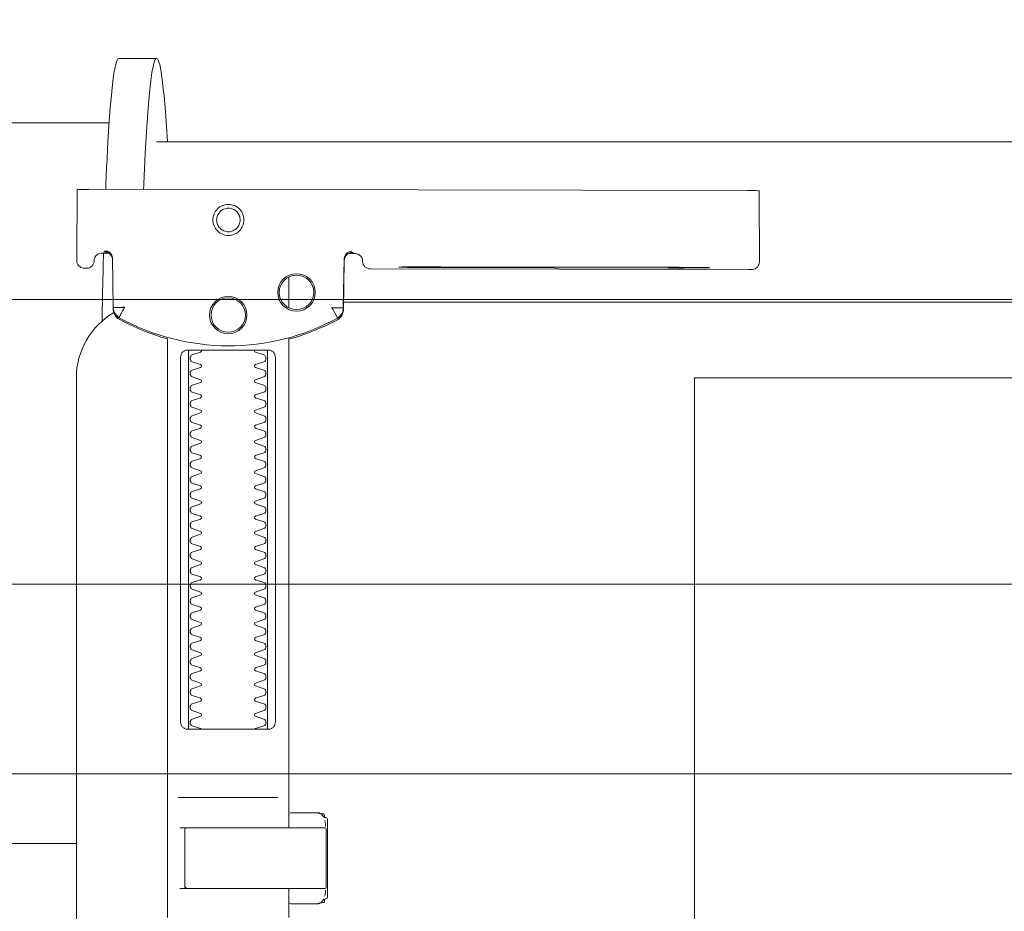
# Model space of a CAD drawing. Header units: millimetres. Extents: x -6792 to 22441, y -13430 to 4653.
# Tile 40 of 256: x -4268 to -4255, y -10130 to -10118. Entities that reach past the tile are written whole.
import ezdxf
from ezdxf import colors
from ezdxf.entities.mleader import LeaderData, LeaderLine
from ezdxf.math import Vec2, Vec3

# ---------------------------------------------------------------- set-up
doc = ezdxf.new("R2010")
doc.units = ezdxf.units.MM
doc.layers.add('_A_OCIEPLENIE_WNĘTRZA', color=7, linetype='BATTING', lineweight=0, true_color=0x595959)
doc.layers.add('_A_OPIS', color=253, linetype='Continuous', lineweight=9)
doc.layers.add('_A_ŚCIANY WEWNĘTRZNE', color=7, linetype='Continuous', lineweight=13)
doc.layers.add('Wyposazenie Wew - Urzadzenia Sanitarne', color=6, linetype='Continuous')
doc.styles.get("Standard").update_dxf_attribs({"font": 'arial.ttf'})
doc.linetypes.add('BATTING', pattern='A,0.0001,-0.1,[134,ltypeshp.shx,S=0.1,R=0,X=-0.1,Y=0],-0.2,[134,ltypeshp.shx,S=0.1,R=180,X=0.1,Y=0],-0.1', length=0.4001)

# ---------------------------------------------------------------- blocks, each defined once
blk = doc.blocks.new('zw$47C3')
at = {"lineweight": 0}
for points in [[(0.06196, 0.18181), (0.05697, 0.18181)], [(0.05571, 0.17331), (0.04198, 0.17331)], [(0.06196, 0.17081), (0.20683, 0.17081), (0.21103, 0.17071), (0.21521, 0.17042), (0.21938, 0.16993), (0.22351, 0.16925), (0.22762, 0.16837), (0.23167, 0.16731), (0.23567, 0.16606), (0.23961, 0.16462), (0.24348, 0.163), (0.24727, 0.1612), (0.25097, 0.15923), (0.25458, 0.15708), (0.25808, 0.15478), (0.26147, 0.1523), (0.26474, 0.14968)], [(0.05298, 0.16455), (0.13989, 0.16437)], [(0.05544, 0.15629), (0.05529, 0.15629), (0.05499, 0.15629), (0.05545, 0.1562), (0.0556, 0.15614), (0.05574, 0.15605), (0.05587, 0.15594), (0.05597, 0.15581), (0.05606, 0.15567), (0.05611, 0.15551), (0.05614, 0.15535)], [(0.08659, 0.14865), (0.08671, 0.1552), (0.08673, 0.15536), (0.08677, 0.15551), (0.08683, 0.15566), (0.08692, 0.15579), (0.08703, 0.15591), (0.08715, 0.15601), (0.08729, 0.15609), (0.08744, 0.15614), (0.08789, 0.15622), (0.08757, 0.15623), (0.08742, 0.15623)], [(0.12942, 0.15427), (0.09942, 0.15433)], [(0.09943, 0.15423), (0.12943, 0.15417)], [(0.07938, 0.15297), (0.07938, 0.14892)], [(0.4163, 0.14968), (0.08661, 0.14968)], [(0.07938, 0.06856), (0.07938, 0.07236)], [(0.07938, 0.14497), (0.07938, 0.08036)], [(0.06617, 0.14236), (0.06617, 0.09436)], [(0.07657, 0.09436), (0.07657, 0.14236)], [(0.1329, 0.04968), (0.1329, 0.13968), (0.3629, 0.13968), (0.3629, 0.04968)], [(0.07796, 0.08436), (0.06479, 0.08436)], [(0.07938, 0.0823), (0.0797, 0.08236), (0.08318, 0.08236), (0.08328, 0.08236), (0.08339, 0.08234), (0.08348, 0.08225), (0.08359, 0.08224), (0.08375, 0.08223), (0.08385, 0.08223), (0.08397, 0.08221), (0.08407, 0.08214), (0.08412, 0.082), (0.08412, 0.08174), (0.08427, 0.08172), (0.08437, 0.08168), (0.08445, 0.08162), (0.0845, 0.08148), (0.0845, 0.07124), (0.08446, 0.07111), (0.08436, 0.07103), (0.08412, 0.07098), (0.08412, 0.07071), (0.08409, 0.07061), (0.08402, 0.07054), (0.08391, 0.0705), (0.08375, 0.07049), (0.08363, 0.07048), (0.08348, 0.07046), (0.08341, 0.07039), (0.08331, 0.07036), (0.08318, 0.07036), (0.0797, 0.07036), (0.07938, 0.07041)], [(0.08308, 0.08235), (0.08366, 0.08221), (0.08399, 0.08176)], [(0.08415, 0.08135), (0.08423, 0.08082), (0.08425, 0.08055)], [(0.06504, 0.08036), (0.07611, 0.08036), (0.07771, 0.08036)], [(0.05138, 0.07831), (0.04198, 0.07831)], [(0.06504, 0.07236), (0.06587, 0.07236), (0.06571, 0.07246), (0.06568, 0.07256)], [(0.08425, 0.07216), (0.08423, 0.0719), (0.08415, 0.07137)], [(0.08399, 0.07096), (0.08366, 0.07051), (0.08308, 0.07036)]]:
    blk.add_lwpolyline(points, dxfattribs=at)
for points in [[(0.05148, 0.16454), (0.05143, 0.15554, 0.009369), (0.05144, 0.15511), (0.05146, 0.15494), (0.05151, 0.15477), (0.05159, 0.15461), (0.0517, 0.15447), (0.05182, 0.15435), (0.05197, 0.15426), (0.05213, 0.15419), (0.0523, 0.15415), (0.05243, 0.15414), (0.05258, 0.15414)], [(0.08725, 0.15607), (0.08814, 0.15607), (0.08835, 0.15604), (0.08855, 0.15598), (0.08873, 0.15587), (0.08889, 0.15572), (0.08901, 0.15555), (0.08909, 0.15535), (0.08913, 0.15515, 0.002299), (0.08913, 0.15503, 0.40455), (0.09013, 0.15406), (0.13993, 0.15396), (0.1401, 0.15396), (0.14026, 0.15396), (0.14038, 0.15396), (0.14055, 0.15397), (0.14072, 0.15401), (0.14089, 0.15408), (0.14104, 0.15418), (0.14118, 0.1543), (0.14128, 0.15445), (0.14136, 0.15461), (0.14141, 0.15479), (0.14143, 0.15497), (0.14141, 0.16396), (0.1414, 0.16435)], [(0.05562, 0.15613), (0.05473, 0.15613, 0.282591), (0.05384, 0.15558), (0.0538, 0.15549), (0.05377, 0.15538), (0.05375, 0.15529), (0.05374, 0.15514, -0.415352), (0.05273, 0.15414)], [(0.05514, 0.15644), (0.0555, 0.15638), (0.05582, 0.15617), (0.05605, 0.15585), (0.05614, 0.1555), (0.05624, 0.14894), (0.05624, 0.14888, 0.265347), (0.05702, 0.14762, 0.125711), (0.0714, 0.14391, 0.125711), (0.0858, 0.14756, 0.26954), (0.08658, 0.14885), (0.08671, 0.1554), (0.08674, 0.15562), (0.08681, 0.15583), (0.08693, 0.15601), (0.08709, 0.15617), (0.08728, 0.15628), (0.08749, 0.15635), (0.0877, 0.15638)], [(0.09144, 0.04968), (0.07889, 0.04968, 0.405519), (0.07938, 0.05018), (0.07938, 0.05088, 0.414214), (0.07888, 0.05138), (0.06388, 0.05138, 0.414214), (0.06338, 0.05088), (0.06338, 0.05018, 0.405519), (0.06386, 0.04968), (0.06138, 0.04968, -0.414214), (0.05138, 0.05968), (0.05138, 0.13968, -0.266001), (0.05631, 0.1483)], [(0.05625, 0.14869), (0.05627, 0.1485), (0.05629, 0.1484), (0.05631, 0.1483), (0.05635, 0.1482), (0.05639, 0.1481), (0.05644, 0.148), (0.05649, 0.14791), (0.05656, 0.14782), (0.05663, 0.14774), (0.0567, 0.14766), (0.05678, 0.14759), (0.05686, 0.14753), (0.05694, 0.14747), (0.05703, 0.14742), (0.05779, 0.14701), (0.05856, 0.14663), (0.05934, 0.14628), (0.06013, 0.14594), (0.06093, 0.14563), (0.06174, 0.14534), (0.06255, 0.14507), (0.06338, 0.14483), (0.06338, 0.06856, 0.414214)], [(0.07938, 0.14478), (0.08021, 0.14502), (0.08103, 0.14528), (0.08185, 0.14557), (0.08266, 0.14588), (0.08346, 0.14622), (0.08425, 0.14657), (0.08503, 0.14695), (0.0858, 0.14736), (0.0858, 0.14736, 0.269546), (0.08659, 0.14865)], [(0.06785, 0.09336, 0.182836), (0.06774, 0.09345), (0.06652, 0.09386, 0.050055), (0.06638, 0.09412), (0.06638, 0.0944, 0.050055), (0.06652, 0.09466), (0.06774, 0.09507, 0.719897), (0.06774, 0.09545), (0.06652, 0.09586, 0.050055), (0.06638, 0.09612), (0.06638, 0.0964, 0.050055), (0.06652, 0.09666), (0.06774, 0.09707, 0.719897), (0.06774, 0.09745), (0.06652, 0.09786, 0.050055), (0.06638, 0.09812), (0.06638, 0.0984, 0.050055), (0.06652, 0.09866), (0.06774, 0.09907, 0.719897), (0.06774, 0.09945), (0.06652, 0.09986, 0.050055), (0.06638, 0.10012), (0.06638, 0.1004, 0.050055), (0.06652, 0.10066), (0.06774, 0.10107, 0.719897), (0.06774, 0.10145), (0.06652, 0.10186, 0.050055), (0.06638, 0.10212), (0.06638, 0.1024, 0.050055), (0.06652, 0.10266), (0.06774, 0.10307, 0.719897), (0.06774, 0.10345), (0.06652, 0.10386, 0.050055), (0.06638, 0.10412), (0.06638, 0.1044, 0.050055), (0.06652, 0.10466), (0.06774, 0.10507, 0.719897), (0.06774, 0.10545), (0.06652, 0.10586, 0.050055), (0.06638, 0.10612), (0.06638, 0.1064, 0.050055), (0.06652, 0.10666), (0.06774, 0.10707, 0.719897), (0.06774, 0.10745), (0.06652, 0.10786, 0.050055), (0.06638, 0.10812), (0.06638, 0.1084, 0.050055), (0.06652, 0.10866), (0.06774, 0.10907, 0.719897), (0.06774, 0.10945), (0.06652, 0.10986, 0.050055), (0.06638, 0.11012), (0.06638, 0.1104, 0.050055), (0.06652, 0.11066), (0.06774, 0.11107, 0.719897), (0.06774, 0.11145), (0.06652, 0.11186, 0.050055), (0.06638, 0.11212), (0.06638, 0.1124, 0.050055), (0.06652, 0.11266), (0.06774, 0.11307, 0.719897), (0.06774, 0.11345), (0.06652, 0.11386, 0.050055), (0.06638, 0.11412), (0.06638, 0.1144, 0.050055), (0.06652, 0.11466), (0.06774, 0.11507, 0.719897), (0.06774, 0.11545), (0.06652, 0.11586, 0.050055), (0.06638, 0.11612), (0.06638, 0.1164, 0.050055), (0.06652, 0.11666), (0.06774, 0.11707, 0.719897), (0.06774, 0.11745), (0.06652, 0.11786, 0.050055), (0.06638, 0.11812), (0.06638, 0.1184, 0.050055), (0.06652, 0.11866), (0.06774, 0.11907, 0.719897), (0.06774, 0.11945), (0.06652, 0.11986, 0.050055), (0.06638, 0.12012), (0.06638, 0.1204, 0.050055), (0.06652, 0.12066), (0.06774, 0.12107, 0.719897), (0.06774, 0.12145), (0.06652, 0.12186, 0.050055), (0.06638, 0.12212), (0.06638, 0.1224, 0.050055), (0.06652, 0.12266), (0.06774, 0.12307, 0.719897), (0.06774, 0.12345), (0.06652, 0.12386, 0.050055), (0.06638, 0.12412), (0.06638, 0.1244, 0.050055), (0.06652, 0.12466), (0.06774, 0.12507, 0.719897), (0.06774, 0.12545), (0.06652, 0.12586, 0.050055), (0.06638, 0.12612), (0.06638, 0.1264, 0.050055), (0.06652, 0.12666), (0.06774, 0.12707, 0.719897), (0.06774, 0.12745), (0.06652, 0.12786, 0.050055), (0.06638, 0.12812), (0.06638, 0.1284, 0.050055), (0.06652, 0.12866), (0.06774, 0.12907, 0.719897), (0.06774, 0.12945), (0.06652, 0.12986, 0.050055), (0.06638, 0.13012), (0.06638, 0.1304, 0.050055), (0.06652, 0.13066), (0.06774, 0.13107, 0.719897), (0.06774, 0.13145), (0.06652, 0.13186, 0.050055), (0.06638, 0.13212), (0.06638, 0.1324, 0.050055), (0.06652, 0.13266), (0.06774, 0.13307, 0.719897), (0.06774, 0.13345), (0.06652, 0.13386, 0.050055), (0.06638, 0.13412), (0.06638, 0.1344, 0.050055), (0.06652, 0.13466), (0.06774, 0.13507, 0.719897), (0.06774, 0.13545), (0.06652, 0.13586, 0.050055), (0.06638, 0.13612), (0.06638, 0.1364, 0.050055), (0.06652, 0.13666), (0.06774, 0.13707, 0.719897), (0.06774, 0.13745), (0.06652, 0.13786, 0.050055), (0.06638, 0.13812), (0.06638, 0.1384, 0.050055), (0.06652, 0.13866), (0.06774, 0.13907, 0.719897), (0.06774, 0.13945), (0.06652, 0.13986, 0.050055), (0.06638, 0.14012), (0.06638, 0.1404, 0.050055), (0.06652, 0.14066), (0.06774, 0.14107, 0.719897), (0.06774, 0.14145), (0.06652, 0.14186, 0.050055), (0.06638, 0.14212), (0.06638, 0.1424, 0.050055), (0.06652, 0.14266), (0.06774, 0.14307, 0.474594), (0.06785, 0.14336)], [(0.0749, 0.14336, 0.474594), (0.07501, 0.14307), (0.07623, 0.14266, 0.050055), (0.07638, 0.1424), (0.07638, 0.14212, 0.050055), (0.07623, 0.14186), (0.07501, 0.14145, 0.719897), (0.07501, 0.14107), (0.07623, 0.14066, 0.050055), (0.07638, 0.1404), (0.07638, 0.14012, 0.050055), (0.07623, 0.13986), (0.07501, 0.13945, 0.719897), (0.07501, 0.13907), (0.07623, 0.13866, 0.050055), (0.07638, 0.1384), (0.07638, 0.13812, 0.050055), (0.07623, 0.13786), (0.07501, 0.13745, 0.719897), (0.07501, 0.13707), (0.07623, 0.13666, 0.050055), (0.07638, 0.1364), (0.07638, 0.13612, 0.050055), (0.07623, 0.13586), (0.07501, 0.13545, 0.719897), (0.07501, 0.13507), (0.07623, 0.13466, 0.050055), (0.07638, 0.1344), (0.07638, 0.13412, 0.050055), (0.07623, 0.13386), (0.07501, 0.13345, 0.719897), (0.07501, 0.13307), (0.07623, 0.13266, 0.050055), (0.07638, 0.1324), (0.07638, 0.13212, 0.050055), (0.07623, 0.13186), (0.07501, 0.13145, 0.719897), (0.07501, 0.13107), (0.07623, 0.13066, 0.050055), (0.07638, 0.1304), (0.07638, 0.13012, 0.050055), (0.07623, 0.12986), (0.07501, 0.12945, 0.719897), (0.07501, 0.12907), (0.07623, 0.12866, 0.050055), (0.07638, 0.1284), (0.07638, 0.12812, 0.050055), (0.07623, 0.12786), (0.07501, 0.12745, 0.719897), (0.07501, 0.12707), (0.07623, 0.12666, 0.050055), (0.07638, 0.1264), (0.07638, 0.12612, 0.050055), (0.07623, 0.12586), (0.07501, 0.12545, 0.719897), (0.07501, 0.12507), (0.07623, 0.12466, 0.050055), (0.07638, 0.1244), (0.07638, 0.12412, 0.050055), (0.07623, 0.12386), (0.07501, 0.12345, 0.719897), (0.07501, 0.12307), (0.07623, 0.12266, 0.050055), (0.07638, 0.1224), (0.07638, 0.12212, 0.050055), (0.07623, 0.12186), (0.07501, 0.12145, 0.719897), (0.07501, 0.12107), (0.07623, 0.12066, 0.050055), (0.07638, 0.1204), (0.07638, 0.12012, 0.050055), (0.07623, 0.11986), (0.07501, 0.11945, 0.719897), (0.07501, 0.11907), (0.07623, 0.11866, 0.050055), (0.07638, 0.1184), (0.07638, 0.11812, 0.050055), (0.07623, 0.11786), (0.07501, 0.11745, 0.719897), (0.07501, 0.11707), (0.07623, 0.11666, 0.050055), (0.07638, 0.1164), (0.07638, 0.11612, 0.050055), (0.07623, 0.11586), (0.07501, 0.11545, 0.719897), (0.07501, 0.11507), (0.07623, 0.11466, 0.050055), (0.07638, 0.1144), (0.07638, 0.11412, 0.050055), (0.07623, 0.11386), (0.07501, 0.11345, 0.719897), (0.07501, 0.11307), (0.07623, 0.11266, 0.050055), (0.07638, 0.1124), (0.07638, 0.11212, 0.050055), (0.07623, 0.11186), (0.07501, 0.11145, 0.719897), (0.07501, 0.11107), (0.07623, 0.11066, 0.050055), (0.07638, 0.1104), (0.07638, 0.11012, 0.050055), (0.07623, 0.10986), (0.07501, 0.10945, 0.719897), (0.07501, 0.10907), (0.07623, 0.10866, 0.050055), (0.07638, 0.1084), (0.07638, 0.10812, 0.050055), (0.07623, 0.10786), (0.07501, 0.10745, 0.719897), (0.07501, 0.10707), (0.07623, 0.10666, 0.050055), (0.07638, 0.1064), (0.07638, 0.10612, 0.050055), (0.07623, 0.10586), (0.07501, 0.10545, 0.719897), (0.07501, 0.10507), (0.07623, 0.10466, 0.050055), (0.07638, 0.1044), (0.07638, 0.10412, 0.050055), (0.07623, 0.10386), (0.07501, 0.10345, 0.719897), (0.07501, 0.10307), (0.07623, 0.10266, 0.050055), (0.07638, 0.1024), (0.07638, 0.10212, 0.050055), (0.07623, 0.10186), (0.07501, 0.10145, 0.719897), (0.07501, 0.10107), (0.07623, 0.10066, 0.050055), (0.07638, 0.1004), (0.07638, 0.10012, 0.050055), (0.07623, 0.09986), (0.07501, 0.09945, 0.719897), (0.07501, 0.09907), (0.07623, 0.09866, 0.050055), (0.07638, 0.0984), (0.07638, 0.09812, 0.050055), (0.07623, 0.09786), (0.07501, 0.09745, 0.719897), (0.07501, 0.09707), (0.07623, 0.09666, 0.050055), (0.07638, 0.0964), (0.07638, 0.09612, 0.050055), (0.07623, 0.09586), (0.07501, 0.09545, 0.719897), (0.07501, 0.09507), (0.07623, 0.09466, 0.050055), (0.07638, 0.0944), (0.07638, 0.09412, 0.050055), (0.07623, 0.09386), (0.07501, 0.09345, 0.182836), (0.0749, 0.09336)], [(0.06568, 0.08016), (0.06568, 0.07256), (0.06568, 0.08016), (0.06571, 0.08026), (0.06578, 0.08034), (0.07442, 0.08036), (0.08413, 0.08036, -0.414214), (0.08433, 0.08016), (0.08433, 0.07256, -0.414214), (0.08413, 0.07236), (0.06595, 0.07236), (0.06585, 0.0724), (0.06578, 0.07256)]]:
    blk.add_lwpolyline(points, format="xyb", dxfattribs=at)
for points in [[(0.07144, 0.16256), (0.07164, 0.16255), (0.07184, 0.16252), (0.07203, 0.16247), (0.07222, 0.1624), (0.0724, 0.16231), (0.07257, 0.16221), (0.07273, 0.16209), (0.07288, 0.16196), (0.07302, 0.16181), (0.07314, 0.16165), (0.07324, 0.16147), (0.07333, 0.16129), (0.07339, 0.1611), (0.07344, 0.16091), (0.07347, 0.16071), (0.07348, 0.16051), (0.07347, 0.16031), (0.07344, 0.16011), (0.07339, 0.15991), (0.07332, 0.15972), (0.07324, 0.15954), (0.07313, 0.15937), (0.07301, 0.15921), (0.07288, 0.15906), (0.07273, 0.15893), (0.07257, 0.15881), (0.07239, 0.1587), (0.07221, 0.15862), (0.07202, 0.15855), (0.07183, 0.1585), (0.07163, 0.15847), (0.07143, 0.15846), (0.07123, 0.15847), (0.07103, 0.1585), (0.07083, 0.15855), (0.07064, 0.15862), (0.07046, 0.15871), (0.07029, 0.15881), (0.07013, 0.15893), (0.06998, 0.15907), (0.06985, 0.15922), (0.06973, 0.15938), (0.06962, 0.15955), (0.06954, 0.15973), (0.06947, 0.15992), (0.06942, 0.16012), (0.06939, 0.16031), (0.06938, 0.16052), (0.06939, 0.16072), (0.06942, 0.16091), (0.06947, 0.16111), (0.06954, 0.1613), (0.06963, 0.16148), (0.06973, 0.16165), (0.06985, 0.16181), (0.06999, 0.16196), (0.07014, 0.1621), (0.0703, 0.16222), (0.07047, 0.16232), (0.07065, 0.1624), (0.07084, 0.16247), (0.07104, 0.16252), (0.07124, 0.16255)], [(0.07144, 0.16205), (0.07159, 0.16205), (0.07174, 0.16202), (0.07188, 0.16199), (0.07203, 0.16194), (0.07217, 0.16187), (0.0723, 0.16179), (0.07242, 0.1617), (0.07253, 0.1616), (0.07263, 0.16149), (0.07272, 0.16136), (0.0728, 0.16123), (0.07287, 0.1611), (0.07292, 0.16095), (0.07295, 0.1608), (0.07298, 0.16065), (0.07298, 0.1605), (0.07297, 0.16035), (0.07295, 0.1602), (0.07291, 0.16005), (0.07286, 0.15991), (0.0728, 0.15977), (0.07272, 0.15964), (0.07263, 0.15952), (0.07253, 0.15941), (0.07241, 0.1593), (0.07229, 0.15921), (0.07216, 0.15914), (0.07202, 0.15907), (0.07188, 0.15902), (0.07173, 0.15898), (0.07158, 0.15896), (0.07143, 0.15895), (0.07128, 0.15896), (0.07113, 0.15899), (0.07098, 0.15902), (0.07084, 0.15907), (0.0707, 0.15914), (0.07057, 0.15922), (0.07045, 0.15931), (0.07033, 0.15941), (0.07023, 0.15952), (0.07014, 0.15965), (0.07006, 0.15978), (0.07, 0.15991), (0.06995, 0.16006), (0.06991, 0.16021), (0.06989, 0.16036), (0.06988, 0.16051), (0.06989, 0.16066), (0.06991, 0.16081), (0.06995, 0.16096), (0.07, 0.1611), (0.07007, 0.16124), (0.07015, 0.16137), (0.07024, 0.16149), (0.07034, 0.1616), (0.07045, 0.1617), (0.07057, 0.1618), (0.0707, 0.16187), (0.07084, 0.16194), (0.07099, 0.16199), (0.07113, 0.16203), (0.07128, 0.16205)], [(0.07667, 0.14336), (0.07675, 0.14336), (0.07684, 0.14335), (0.07693, 0.14333), (0.07701, 0.14331), (0.07709, 0.14327), (0.07717, 0.14323), (0.07725, 0.14318), (0.07732, 0.14313), (0.07738, 0.14306), (0.07744, 0.14299), (0.07749, 0.1429), (0.07753, 0.1428), (0.07757, 0.1427), (0.0776, 0.14259), (0.07761, 0.14247), (0.07762, 0.14236), (0.07762, 0.09436), (0.07761, 0.09424), (0.0776, 0.09413), (0.07757, 0.09402), (0.07753, 0.09391), (0.07749, 0.09382), (0.07744, 0.09373), (0.07738, 0.09366), (0.07732, 0.09359), (0.07725, 0.09353), (0.07717, 0.09349), (0.07709, 0.09344), (0.07701, 0.09341), (0.07693, 0.09339), (0.07684, 0.09337), (0.07675, 0.09336), (0.07667, 0.09336), (0.06608, 0.09336), (0.066, 0.09336), (0.06591, 0.09337), (0.06582, 0.09339), (0.06574, 0.09341), (0.06566, 0.09344), (0.06558, 0.09349), (0.0655, 0.09353), (0.06543, 0.09359), (0.06537, 0.09366), (0.06531, 0.09373), (0.06526, 0.09382), (0.06521, 0.09391), (0.06518, 0.09402), (0.06515, 0.09413), (0.06513, 0.09424), (0.06513, 0.09436), (0.06513, 0.14236), (0.06513, 0.14247), (0.06515, 0.14259), (0.06518, 0.1427), (0.06521, 0.1428), (0.06526, 0.1429), (0.06531, 0.14299), (0.06537, 0.14306), (0.06543, 0.14313), (0.0655, 0.14318), (0.06558, 0.14323), (0.06566, 0.14327), (0.06574, 0.14331), (0.06582, 0.14333), (0.06591, 0.14335), (0.066, 0.14336), (0.06608, 0.14336)]]:
    blk.add_lwpolyline(points, close=True, dxfattribs=at)
for points in [[(0.05702, 0.14766), (0.05702, 0.14766), (0.05702, 0.14766), (0.05703, 0.14766), (0.05703, 0.14766), (0.05703, 0.14766), (0.05703, 0.14766), (0.05703, 0.14766), (0.05703, 0.14766), (0.05703, 0.14766), (0.05703, 0.14766), (0.05703, 0.14766), (0.05703, 0.14766), (0.05703, 0.14766), (0.05702, 0.14766), (0.05702, 0.14766), (0.05702, 0.14766), (0.05702, 0.14766), (0.05702, 0.14766), (0.05702, 0.14767), (0.05702, 0.14767), (0.05702, 0.14767), (0.05703, 0.14767), (0.05703, 0.14767), (0.05703, 0.14767), (0.05703, 0.14768), (0.05703, 0.14768), (0.05703, 0.14768), (0.05703, 0.14769), (0.05704, 0.14769), (0.05704, 0.1477), (0.05704, 0.1477), (0.05704, 0.14771), (0.05705, 0.14771), (0.05705, 0.14772), (0.05705, 0.14772), (0.05705, 0.14773), (0.05706, 0.14773), (0.05706, 0.14774), (0.05706, 0.14774), (0.05707, 0.14775), (0.05707, 0.14776), (0.05707, 0.14776), (0.05708, 0.14777), (0.05708, 0.14778), (0.05709, 0.14779), (0.05709, 0.14779), (0.05709, 0.1478), (0.0571, 0.14781), (0.0571, 0.14782), (0.05711, 0.14783), (0.05711, 0.14784), (0.05712, 0.14784), (0.05712, 0.14785), (0.05713, 0.14786), (0.05713, 0.14787), (0.05714, 0.14788), (0.05714, 0.14789), (0.05715, 0.1479), (0.05715, 0.14791), (0.05716, 0.14792), (0.05717, 0.14793), (0.05717, 0.14794), (0.05718, 0.14796), (0.05718, 0.14797), (0.05719, 0.14798), (0.0572, 0.14799), (0.0572, 0.148), (0.05721, 0.14801), (0.05722, 0.14803), (0.05722, 0.14804), (0.05724, 0.14806), (0.05725, 0.14809), (0.05726, 0.14812), (0.05728, 0.14814), (0.05729, 0.14817), (0.05731, 0.1482), (0.05733, 0.14823), (0.05743, 0.14841), (0.05744, 0.14844), (0.05748, 0.14851), (0.0575, 0.14854), (0.05752, 0.14858), (0.05753, 0.14861), (0.05755, 0.14864), (0.05757, 0.14868), (0.05759, 0.14871), (0.05761, 0.14875), (0.05762, 0.14877), (0.05763, 0.14878), (0.05763, 0.14878), (0.05764, 0.1488), (0.05765, 0.14881), (0.05765, 0.14882), (0.05766, 0.14883), (0.05766, 0.14884), (0.05767, 0.14885), (0.05767, 0.14885), (0.05767, 0.14886), (0.05767, 0.14886), (0.05768, 0.14886), (0.05768, 0.14887), (0.05768, 0.14887), (0.05768, 0.14888), (0.05769, 0.14889), (0.05769, 0.14889), (0.05769, 0.1489), (0.05769, 0.1489), (0.0577, 0.1489), (0.0577, 0.14891), (0.0577, 0.14891), (0.05771, 0.14892), (0.05771, 0.14892), (0.05772, 0.14892), (0.05772, 0.14893), (0.05773, 0.14893), (0.05773, 0.14894), (0.05773, 0.14894), (0.05774, 0.14894), (0.05774, 0.14895), (0.05774, 0.14895), (0.05775, 0.14896), (0.05775, 0.14896), (0.05775, 0.14896), (0.05775, 0.14897), (0.05775, 0.14897), (0.05775, 0.14898), (0.05774, 0.14898), (0.05774, 0.14899), (0.05774, 0.14899), (0.05774, 0.14899), (0.05774, 0.149), (0.05773, 0.149), (0.05773, 0.149), (0.05773, 0.149), (0.05773, 0.149), (0.05773, 0.149), (0.05772, 0.149), (0.05772, 0.149), (0.05772, 0.149), (0.05772, 0.149), (0.05772, 0.149), (0.05771, 0.149), (0.05771, 0.149), (0.05771, 0.149), (0.05771, 0.149), (0.05771, 0.149), (0.0577, 0.149), (0.0577, 0.149), (0.0577, 0.149), (0.05769, 0.149), (0.05769, 0.149), (0.05769, 0.149), (0.05768, 0.14899), (0.05768, 0.14899), (0.05767, 0.14899), (0.05767, 0.14899), (0.05767, 0.14899), (0.05767, 0.14899), (0.05766, 0.14899), (0.05766, 0.14898), (0.05765, 0.14898), (0.05765, 0.14898), (0.05764, 0.14898), (0.05764, 0.14898), (0.05764, 0.14898), (0.05763, 0.14898), (0.05763, 0.14898), (0.05762, 0.14899), (0.05762, 0.14899), (0.05761, 0.14899), (0.05761, 0.14899), (0.05761, 0.14899), (0.0576, 0.14899), (0.0576, 0.14899), (0.0576, 0.14899), (0.0576, 0.14899), (0.05759, 0.14899), (0.05759, 0.14899), (0.05759, 0.14899), (0.05759, 0.14899), (0.05759, 0.14899), (0.05758, 0.14899), (0.05758, 0.14899), (0.05757, 0.14899), (0.05757, 0.14899), (0.05756, 0.14899), (0.05756, 0.14899), (0.05755, 0.14899), (0.05754, 0.14899), (0.05754, 0.14899), (0.05753, 0.14899), (0.05752, 0.14899), (0.05751, 0.14899), (0.05751, 0.14899), (0.0575, 0.14899), (0.05749, 0.14899), (0.05748, 0.14898), (0.05747, 0.14898), (0.05746, 0.14898), (0.05746, 0.14898), (0.05741, 0.14898), (0.0574, 0.14898), (0.05739, 0.14898), (0.05737, 0.14898), (0.05736, 0.14898), (0.05735, 0.14898), (0.05734, 0.14898), (0.05733, 0.14898), (0.05732, 0.14898), (0.05731, 0.14898), (0.0573, 0.14898), (0.05728, 0.14898), (0.05727, 0.14898), (0.05726, 0.14898), (0.05721, 0.14898), (0.05719, 0.14898), (0.05716, 0.14898), (0.05714, 0.14898), (0.05711, 0.14898), (0.05709, 0.14898), (0.05707, 0.14898), (0.05704, 0.14898), (0.05702, 0.14898), (0.057, 0.14897), (0.05682, 0.14897), (0.0568, 0.14897), (0.05678, 0.14897), (0.05676, 0.14897), (0.05674, 0.14897), (0.05673, 0.14897), (0.05672, 0.14897), (0.05671, 0.14897), (0.0567, 0.14897), (0.05669, 0.14897), (0.05669, 0.14897), (0.05668, 0.14897), (0.05667, 0.14897), (0.05666, 0.14897), (0.05665, 0.14897), (0.05664, 0.14897), (0.05663, 0.14897), (0.05662, 0.14897), (0.05661, 0.14897), (0.05661, 0.14897), (0.0566, 0.14897), (0.05659, 0.14897), (0.05658, 0.14897), (0.05657, 0.14897), (0.05656, 0.14897), (0.05656, 0.14896), (0.05655, 0.14896), (0.05654, 0.14896), (0.05653, 0.14896), (0.05652, 0.14896), (0.05652, 0.14896), (0.05651, 0.14896), (0.0565, 0.14896), (0.05649, 0.14896), (0.05649, 0.14896), (0.05648, 0.14896), (0.05647, 0.14896), (0.05647, 0.14896), (0.05646, 0.14896), (0.05645, 0.14896), (0.05645, 0.14896), (0.05644, 0.14896), (0.05643, 0.14896), (0.05643, 0.14896), (0.05642, 0.14896), (0.05641, 0.14896), (0.05641, 0.14896), (0.05639, 0.14896), (0.05639, 0.14896), (0.05638, 0.14896), (0.05637, 0.14896), (0.05637, 0.14896), (0.05636, 0.14896), (0.05636, 0.14896), (0.05635, 0.14896), (0.05635, 0.14896), (0.05634, 0.14896), (0.05634, 0.14896), (0.05633, 0.14896), (0.05633, 0.14896), (0.05633, 0.14896), (0.05632, 0.14896), (0.05632, 0.14896), (0.05631, 0.14896), (0.05631, 0.14896), (0.05631, 0.14896), (0.0563, 0.14896), (0.0563, 0.14896), (0.05629, 0.14896), (0.05629, 0.14896), (0.05629, 0.14896), (0.05629, 0.14896), (0.05628, 0.14896), (0.05628, 0.14896), (0.05628, 0.14896), (0.05627, 0.14896), (0.05627, 0.14896), (0.05627, 0.14896), (0.05627, 0.14896), (0.05626, 0.14896), (0.05626, 0.14896), (0.05626, 0.14896), (0.05626, 0.14896), (0.05626, 0.14896), (0.05625, 0.14896), (0.05625, 0.14896), (0.05625, 0.14896), (0.05625, 0.14896), (0.05625, 0.14895), (0.05625, 0.14895), (0.05625, 0.14895), (0.05625, 0.14895), (0.05625, 0.14895), (0.05625, 0.14895), (0.05625, 0.14895), (0.05625, 0.14895), (0.05625, 0.14895), (0.05624, 0.14895), (0.05624, 0.14895), (0.05624, 0.14895), (0.05624, 0.14895), (0.05624, 0.14895), (0.05624, 0.14895), (0.05624, 0.14896), (0.05624, 0.14896), (0.05624, 0.14896), (0.05624, 0.14896), (0.05624, 0.14896), (0.05624, 0.14896), (0.05624, 0.14896), (0.05624, 0.14896), (0.05624, 0.14896), (0.05624, 0.14896), (0.05624, 0.14896), (0.05624, 0.14896), (0.05624, 0.14896), (0.05624, 0.14896), (0.05624, 0.14896), (0.05624, 0.14895), (0.05624, 0.14895, 0.269547)], [(0.08658, 0.14889), (0.08656, 0.14889), (0.08653, 0.1489), (0.0864, 0.1489), (0.08535, 0.14893), (0.08525, 0.14893), (0.08521, 0.14893), (0.08518, 0.14893), (0.08514, 0.14894), (0.08511, 0.14895), (0.08508, 0.14893), (0.08508, 0.1489), (0.0851, 0.14888), (0.08513, 0.14885), (0.08514, 0.14881), (0.08516, 0.14878), (0.08518, 0.14875), (0.08576, 0.14767), (0.08578, 0.14763), (0.0858, 0.1476, 0.269546)]]:
    blk.add_lwpolyline(points, format="xyb", close=True, dxfattribs=at)
for centre, radius in [((0.08041, 0.15095), 0.00247), ((0.08041, 0.15095), 0.00227), ((0.07141, 0.14797), 0.00247), ((0.07141, 0.14797), 0.00227)]:
    blk.add_circle(centre, radius, dxfattribs=at)
for centre, major_axis, ratio, start_param, end_param in [((0.06196, 0.12581), (0, 0.056), 0.04256, 5.645661, 6.988802), ((0.05697, 0.12581), (0, 0.056), 0.04256, 0, 0.705617), ((0.05697, 0.12581), (0, 0.056), 0.04256, 0.705617, 0.806963), ((0.06196, 0.12581), (0, 0.056), 0.04256, 0.705617, 0.807212), ((0.05298, 0.16453), (-0.0015, 0), 0.008726, 4.712674, 6.283151), ((0.1399, 0.16436), (-0.0015, 0), 0.008726, 3.141878, 4.712682), ((0.05697, 0.12581), (0, 0.056), 0.04256, 0.998527, 1.179108), ((0.05294, 0.15414), (-0.000501, 0.000001), 0.008726, 0.786107, 1.14947), ((0.09942, 0.15428), (0.0055, -0.00001), 0.008726, 1.571085, 4.712678), ((0.12942, 0.15422), (0.0055, -0.00001), 0.008726, 4.712678, 7.854271), ((0.06617, 0.14236), (0, 0.001), 0.000289, 4.712389, 6.283185), ((0.07657, 0.14236), (0, -0.001), 0.000289, 1.570796, 3.141593), ((0.06617, 0.09436), (0, -0.001), 0.000289, 0, 1.570796), ((0.07657, 0.09436), (0, -0.001), 0.000289, 0, 1.570796)]:
    blk.add_ellipse(centre, major_axis=major_axis, ratio=ratio, start_param=start_param, end_param=end_param, dxfattribs=at)
for centre, major_axis, ratio, start_param, end_param in [((0.05474, 0.15713), (-0.000002, -0.001), 0.000289, 6.274459, 6.283185), ((0.08814, 0.15707), (-0.000002, -0.001), 0.000289, 6.274459, 6.283185), ((0.05259, 0.15514), (-0.000011, -0.001), 0.706875, 0, 0.012337), ((0.05274, 0.15514), (-0.000006, -0.001), 0.408573, 0, 0.00956), ((0.05675, 0.14876), (-0.0005, -0.000008), 0.017454, 0, 0.000137), ((0.08414, 0.08153), (0.000013, 0.0002), 0.223, 0.006306, 0.006351), ((0.08414, 0.07118), (0.000013, -0.0002), 0.223, 6.276731, 6.276777)]:
    blk.add_ellipse(centre, major_axis=major_axis, ratio=ratio, start_param=start_param, end_param=end_param)
blk = doc.blocks.new('_Dot')
at = {"color": 0, "linetype": 'ByBlock', "lineweight": -2}
blk.add_line((-0.5, 0), (-1, 0), dxfattribs=at)
at = {"color": 0, "linetype": 'ByBlock', "const_width": 0.5}
blk.add_lwpolyline([(-0.25, 0, 1), (0.25, 0, 1)], format="xyb", close=True, dxfattribs=at)

msp = doc.modelspace()

# ---------------------------------------------------------------- linework, layer by layer
at = {"layer": '_A_OCIEPLENIE_WNĘTRZA', "ltscale": 8}
msp.add_lwpolyline([(-4293.291, -10121.618), (-4147.041, -10121.618), (-4147.041, -9921.618), (-4310.575, -9921.618)], dxfattribs=at)
at = {"layer": '_A_ŚCIANY WEWNĘTRZNE', "color": 251, "linetype": 'Continuous'}
for points in [[(-4158.291, -9917.868), (-4143.291, -9917.868), (-4143.291, -10125.368), (-4293.291, -10125.368)], [(-4293.291, -10127.868), (-4127.046, -10127.868)]]:
    msp.add_lwpolyline(points, dxfattribs=at)

# ---------------------------------------------------------------- block references
at = {"layer": 'Wyposazenie Wew - Urzadzenia Sanitarne', "color": 211, "linetype": 'Continuous', "lineweight": 13, "xscale": 100, "yscale": 100, "zscale": 100}
msp.add_blockref('zw$47C3', (-4272.123, -10136.618), dxfattribs=at)

# ---------------------------------------------------------------- leaders
at = {"layer": '_A_OPIS', "linetype": 'ByBlock'}
ml = msp.add_multileader_mtext('Standard', dxfattribs=at)
ml.set_content('S4', color=256)
ml.set_leader_properties(color=256, linetype='ByLayer', lineweight=-1)
ml.set_arrow_properties(name='DOT')
ml.build(insert=Vec2(0, 0))
ml.multileader.update_dxf_attribs({"text_left_attachment_type": 6, "text_right_attachment_type": 6, "dogleg_length": 3, "arrow_head_size": 6})
ctx = ml.context
ctx.base_point, ctx.char_height, ctx.arrow_head_size, ctx.plane_origin = Vec3(-4260.092, -10105.503), 10, 6, Vec3(-4292.041, -10116.618)
ctx.left_attachment, ctx.right_attachment, ctx.text_align_type = 6, 6, 2
notes = []
notes.append((ctx, [(0, (1, 1, 0), (-4265.106, -10105.503), (1, 0), 5.014, [(0, [(-4292.041, -10116.618)], 0, [])])]))
ctx.mtext.insert, ctx.mtext.alignment, ctx.mtext.line_spacing_factor, ctx.mtext.flow_direction = Vec3(-4242.308, -10093.503), 3, 1.2, 5
for ctx, leaders in notes:
    for number, flags, end, landing, length, lines in leaders:
        leader = LeaderData()
        leader.index, (leader.has_last_leader_line, leader.has_dogleg_vector, leader.attachment_direction) = number, flags
        leader.last_leader_point, leader.dogleg_vector, leader.dogleg_length = Vec3(end), Vec3(landing), length
        for number, points, colour, breaks in lines:
            line = LeaderLine()
            line.index, line.vertices, line.color, line.breaks = number, Vec3.list(points), colors.encode_raw_color(colour), breaks
            leader.lines.append(line)
        ctx.leaders.append(leader)

doc.saveas('drawing.dxf')
